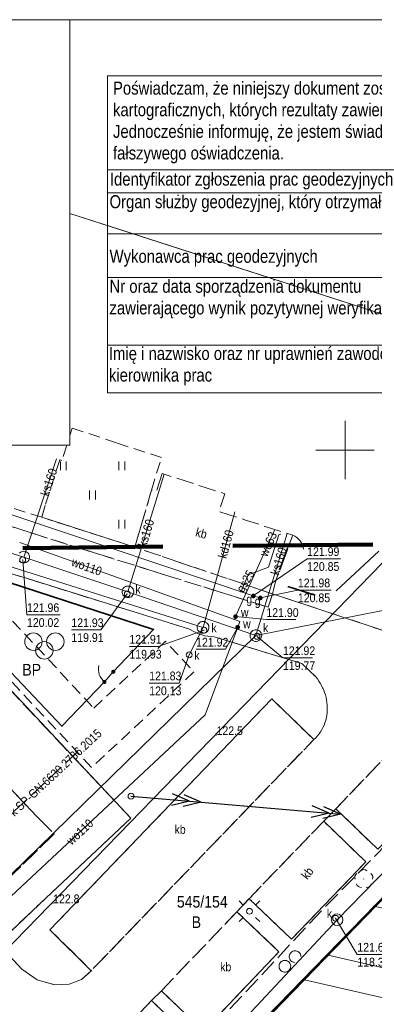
# Model space of a CAD drawing. Extents: x 6439600 to 6443631, y 5654340 to 5654937.
# Tile 23 of 54: x 6440972 to 6441003, y 5654523 to 5654607. Entities that reach past the tile are written whole.
import ezdxf
from ezdxf.enums import TextEntityAlignment as Align

# ---------------------------------------------------------------- set-up
doc = ezdxf.new("R2010")
doc.units = 0
doc.header["$MEASUREMENT"] = 0
for name, pattern in [('1.0_0.5', [1.5, 1, -0.5]), ('1.5_0.5', [2, 1.5, -0.5]), ('2', [0.9, 0.6, -0.3]), ('219-500', [0]), ('BUBS04', [1.5, 1, -0.5]), ('otof_500', [0]), ('PRZER2-1', [3, 2, -1]), ('PRZER3-1', [4, 3, -1])]:
    doc.linetypes.add(name, pattern=pattern)
doc.layers.get('0').update_dxf_attribs({"color": 2, "linetype": 'CONTINUOUS', "lineweight": 5})
for name, color, linetype, lineweight in [('1ramki', 7, 'PRZER2-1', 18), ('z - kartowanie', 2, 'CONTINUOUS', 5), ('z - MPZT', 121, 'PRZER3-1', 18), ('z - symbole dodatkowe', 1, 'CONTINUOUS', 5)]:
    doc.layers.add(name, color=color, linetype=linetype, lineweight=lineweight)
for name, color, linetype in [('210-oznaczenie konturu użytku gruntowego', 7, 'CONTINUOUS'), ('211-numer działki ewidencyjnej', 7, 'CONTINUOUS'), ('217-kontur klasyfikacyjny', 7, 'CONTINUOUS'), ('218-kontur użytku gruntowego', 7, 'CONTINUOUS'), ('219-działka ewidencyjna', 7, 'CONTINUOUS'), ('budowla podziemna', 7, 'CONTINUOUS'), ('budowla podziemna-Atr17', 7, 'CONTINUOUS'), ('chodnik', 7, 'CONTINUOUS'), ('furtka', 7, 'CONTINUOUS'), ('jezdnia', 7, 'CONTINUOUS'), ('komora podziemna', 7, 'CONTINUOUS'), ('krawężnik', 7, 'CONTINUOUS'), ('latarnia', 7, 'CONTINUOUS'), ('MAPA PODKŁAD', 7, 'CONTINUOUS'), ('obszar utwardzony', 7, 'CONTINUOUS'), ('obszar utwardzony-Atr17', 7, 'CONTINUOUS'), ('ogrodzenie trwałe', 7, 'CONTINUOUS'), ('pikieta naturalna', 7, 'CONTINUOUS'), ('pikieta naturalna-Atr2', 7, 'CONTINUOUS'), ('przewód elektroenergetyczny średniego napięcia', 7, 'CONTINUOUS'), ('przewód gazowy', 7, 'CONTINUOUS'), ('przewód gazowy-Atr1', 7, 'CONTINUOUS'), ('przewód kanalizacyjny', 7, 'CONTINUOUS'), ('przewód kanalizacyjny - ob. projektowany', 7, 'CONTINUOUS'), ('przewód kanalizacyjny - ob. projektowany-Atr1', 7, 'CONTINUOUS'), ('przewód kanalizacyjny-Atr1', 7, 'CONTINUOUS'), ('przewód wodociągowy', 7, 'CONTINUOUS'), ('przewód wodociągowy - ob. projektowany', 7, 'CONTINUOUS'), ('przewód wodociągowy-Atr1', 7, 'CONTINUOUS'), ('rzedna', 7, 'CONTINUOUS'), ('rzedna-Atr2', 7, 'CONTINUOUS'), ('rzedna-Atr3', 7, 'CONTINUOUS'), ('studnia kanalizacyjna', 7, 'CONTINUOUS'), ('studnia kanalizacyjna-Atr17', 7, 'CONTINUOUS'), ('słup przewodów napowietrznych', 7, 'CONTINUOUS'), ('trawnik', 7, 'CONTINUOUS'), ('właz do komory lub kanału - okrągły', 7, 'CONTINUOUS'), ('właz do komory lub kanału - okrągły-Atr17', 7, 'CONTINUOUS'), ('Zakres', 7, 'CONTINUOUS'), ('zasuwa lub zawór', 7, 'CONTINUOUS'), ('zasuwa lub zawór-Atr17', 7, 'CONTINUOUS')]:
    doc.layers.add(name, color=color, linetype=linetype)
doc.styles.add('MapaZas', font='geodezja.shx', dxfattribs={"width": 0.9})
doc.styles.add('naarr', font='ARIALN.TTF', dxfattribs={"height": 0.6})
doc.styles.get("Standard").update_dxf_attribs({"font": 'Working1250', "width": 0.75})
doc.linetypes.add('902-500', pattern='A,3.75,0,[1,ksztalty.shx,S=0.5,R=0,X=0,Y=0],3.75', length=7.5)

# ---------------------------------------------------------------- blocks, each defined once
blk = doc.blocks.new('PW01')
at = {"linetype": 'Continuous', "lineweight": 13}
h = blk.add_hatch(color=0, dxfattribs=at)
edge = h.paths.add_edge_path()
edge.add_arc((0, 0), 0.045, 0, 360)
blk = doc.blocks.new('US25')
at = {"linetype": 'Continuous', "lineweight": 0}
h = blk.add_hatch(color=0, dxfattribs=at)
edge = h.paths.add_edge_path()
edge.add_arc((0, 0), 0.2, 0, 360)
blk = doc.blocks.new('OK04')
at = {"color": 0, "linetype": 'Continuous', "lineweight": 0}
blk.add_arc((1.5, 0.001), 1.5, 120, 180, dxfattribs=at)
blk = doc.blocks.new('TU04')
at = {"color": 0, "linetype": 'Continuous', "lineweight": 13}
for p, q in [((0, 0), (0, 0.75)), ((0.5, 0), (0.5, 0.75))]:
    blk.add_line(p, q, dxfattribs=at)
blk = doc.blocks.new('US22')
at = {"color": 0, "linetype": 'Continuous', "lineweight": 13}
blk.add_circle((0, 0), 0.25, dxfattribs=at)
blk = doc.blocks.new('US15')
at = {"color": 0, "linetype": 'Continuous', "lineweight": 13}
blk.add_circle((0, 0), 0.25, dxfattribs=at)
blk = doc.blocks.new('SM01')
at = {"color": 0, "linetype": 'Continuous', "lineweight": 13}
for p, q in [((-0.53, 0.531), (-0.883, 0.884)), ((0.531, 0.531), (0.884, 0.884)), ((-0.53, -0.53), (-0.883, -0.883)), ((0.531, -0.53), (0.884, -0.883))]:
    blk.add_line(p, q, dxfattribs=at)
blk.add_circle((0, 0), 0.25, dxfattribs=at)
blk = doc.blocks.new('SUEP2')
at = {"color": 0, "linetype": 'Continuous'}
for p, q in [((0, 0), (6.027, 0)), ((5.027, 0), (3.527, 0.5)), ((5.027, 0), (3.527, -0.5)), ((6.027, 0), (4.527, 0.5)), ((6.027, 0), (4.527, -0.5)), ((6.027, 0), (18.027, 0)), ((17.027, 0), (15.527, 0.5)), ((17.027, 0), (15.527, -0.5)), ((18.027, 0), (16.527, 0.5)), ((18.027, 0), (16.527, -0.5))]:
    blk.add_line(p, q, dxfattribs=at)
blk = doc.blocks.new('OP021')
at = {"linetype": 'Continuous', "lineweight": 13}
h = blk.add_hatch(color=0, dxfattribs=at)
edge = h.paths.add_edge_path()
edge.add_arc((0, 0), 0.05, 0, 360)
at = {"color": 0, "linetype": 'Continuous', "lineweight": 13}
for centre, start, end in [((-0.38, 0.124), 121.308, 202.548), ((0, 0.4), 49.272, 130.728), ((0.38, 0.124), 337.452, 58.692), ((-0.235, -0.324), 193.221, 274.871), ((0.235, -0.324), 265.129, 346.779)]:
    blk.add_arc(centre, 0.4, start, end, dxfattribs=at)
blk = doc.blocks.new('OTZK')
at = {"color": 0}
blk.add_lwpolyline([(-1.2, 1), (-1.026352, 0.984808), (-0.85798, 0.939693), (-0.7, 0.866025), (-0.557212, 0.766044), (-0.433956, 0.642788), (-0.333975, 0.5), (-0.260307, 0.34202), (-0.215192, 0.173648), (-0.2, 0), (-0.215192, -0.173648), (-0.260307, -0.34202), (-0.333975, -0.5), (-0.44425, -0.654861), (-0.581841, -0.786053), (-0.741773, -0.888835), (-0.918267, -0.959493), (-1.104944, -0.995472), (-1.295056, -0.995472), (-1.481733, -0.959493), (-1.658227, -0.888835), (-1.818159, -0.786053), (-1.95575, -0.654861), (-2.066025, -0.5), (-2.145001, -0.327068), (-2.189821, -0.142315), (-2.198867, 0.047582), (-2.171812, 0.235759), (-2.109632, 0.415415), (-2.014576, 0.580057), (-1.890079, 0.723734), (-1.740641, 0.841254), (-1.571662, 0.928368), (-1.389251, 0.981929)], close=True, dxfattribs=at)
blk.add_lwpolyline([(0.469393, -0.682799), (0.35969, -0.542106), (0.276733, -0.384159), (0.223163, -0.213984), (0.200685, -0.036999), (0.210014, 0.141165), (0.250854, 0.314835), (0.321904, 0.478484), (0.420903, 0.626903), (0.5447, 0.755369), (0.689355, 0.859792), (0.850264, 0.936848), (1.022304, 0.984085), (1.2, 1), (1.377696, 0.984085), (1.549736, 0.936848), (1.710645, 0.859792), (1.8553, 0.755369), (1.979097, 0.626903), (2.078096, 0.478484), (2.149146, 0.314835), (2.189986, 0.141165), (2.199315, -0.036999), (2.176837, -0.213984), (2.123267, -0.384159), (2.04031, -0.542106), (1.930607, -0.682799)], dxfattribs=at)
blk = doc.blocks.new('bubs04')
at = {"color": 0, "linetype": 'Continuous', "lineweight": 18}
for centre in [(-1.875, 0.75), (1.875, 0.75), (0, -0.75)]:
    blk.add_circle(centre, 1.5, dxfattribs=at)
blk = doc.blocks.new('ktok04l')
at = {"color": 0, "linetype": 'Continuous', "lineweight": 18}
blk.add_arc((0, 3), 3, 210, 270, dxfattribs=at)
blk = doc.blocks.new('bgs')
at = {"color": 0, "linetype": 'Continuous', "lineweight": 0, "const_width": 0.35}
blk.add_lwpolyline([(-0.175, 0, 1), (0.175, 0, 1)], format="xyb", close=True, dxfattribs=at)

msp = doc.modelspace()

# ---------------------------------------------------------------- hatches: boundary and pattern name
at = {"layer": 'z - MPZT', "linetype": 'Continuous', "lineweight": 18}
h = msp.add_hatch(dxfattribs=at)
h.set_pattern_fill('ANSI32', color=0, scale=20, angle=122)
h.set_pattern_definition([(167, (0, -329.984), (-1.6871329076, -7.307775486), []), (167, (-1.8735, -326.9854), (-1.6871329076, -7.307775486), [])])
edge = h.paths.add_edge_path()
edge.add_line((6440960.326, 5654488.073), (6440970.835, 5654476.933))
edge.add_line((6440970.835, 5654476.933), (6441020.698, 5654527.56))
edge.add_line((6441020.698, 5654527.56), (6441020.504, 5654549.379))
edge.add_line((6441020.504, 5654549.379), (6440960.84, 5654487.796))

# ---------------------------------------------------------------- linework, layer by layer
at = {"color": 0, "lineweight": 13}
for p, q in [((6441000, 5654567.516), (6441000, 5654572.516)), ((6441000, 5654567.516), (6441000, 5654572.516)), ((6440997.5, 5654570.016), (6441002.5, 5654570.016)), ((6440997.5, 5654570.016), (6441002.5, 5654570.016))]:
    msp.add_line(p, q, dxfattribs=at)
at = {"color": 0, "linetype": 'Continuous'}
msp.add_lwpolyline([(6440774.191, 5654606.899), (6440976.424, 5654606.899), (6440976.424, 5654570.427), (6440774.191, 5654570.427)], close=True, dxfattribs=at)
at = {"layer": '1ramki', "color": 0, "linetype": 'Continuous', "lineweight": 13}
msp.add_lwpolyline([(6441061.201, 5654403.694), (6440774.191, 5654403.694), (6440774.191, 5654606.899), (6441061.201, 5654606.899)], close=True, dxfattribs=at)
at = {"layer": '217-kontur klasyfikacyjny', "color": 0, "linetype": 'Continuous', "lineweight": 13, "flags": 128}
msp.add_lwpolyline([(6441010, 5654538.596), (6440964.89, 5654492.266)], dxfattribs=at)
at = {"layer": '218-kontur użytku gruntowego', "color": 0, "linetype": 'Continuous', "lineweight": 18}
for points in [[(6440980.62, 5654588.936), (6440976.424, 5654590.286)], [(6440976.424, 5654590.286), (6440980.62, 5654588.936)]]:
    msp.add_lwpolyline(points, dxfattribs=at)
at = {"layer": '218-kontur użytku gruntowego', "color": 0, "linetype": 'Continuous', "lineweight": 13, "flags": 128}
for points in [[(6441018.96, 5654576.586), (6440980.62, 5654588.936)], [(6440980.62, 5654588.936), (6441018.96, 5654576.586)], [(6440964.89, 5654492.266), (6441010, 5654538.596)], [(6441010, 5654538.596), (6440964.89, 5654492.266)]]:
    msp.add_lwpolyline(points, dxfattribs=at)
at = {"layer": '219-działka ewidencyjna', "color": 0, "linetype": '219-500', "lineweight": 13, "flags": 128}
for points in [[(6441018.96, 5654576.586), (6440976.424, 5654590.278)], [(6440947.07, 5654502.606), (6441018.96, 5654576.586)], [(6440960.56, 5654487.816), (6441032.73, 5654561.936)]]:
    msp.add_lwpolyline(points, dxfattribs=at)
at = {"layer": 'budowla podziemna', "color": 0, "linetype": '1.0_0.5', "lineweight": 13, "flags": 128}
msp.add_lwpolyline([(6440978.47, 5654547.906), (6440984.61, 5654553.636), (6440987.06, 5654551.006), (6440978.29, 5654542.816), (6440963.56, 5654558.616), (6440966.19, 5654561.076)], close=True, dxfattribs=at)
at = {"layer": 'chodnik', "color": 0, "linetype": '1.0_0.5', "lineweight": 13}
msp.add_lwpolyline([(6440949.921, 5654570.427), (6440953.54, 5654569.266), (6440960.21, 5654567.116), (6440973.55, 5654562.776), (6440993.4, 5654556.556), (6440993.79, 5654557.696), (6440981.98, 5654561.696), (6440974.02, 5654564.256), (6440962.38, 5654567.966), (6440954.723, 5654570.427)], dxfattribs=at)
at = {"layer": 'furtka', "color": 0, "linetype": 'otof_500', "lineweight": 13, "flags": 128}
msp.add_lwpolyline([(6440995.52, 5654562.716), (6440995.07, 5654561.586)], dxfattribs=at)
at = {"layer": 'jezdnia', "color": 0, "linetype": '1.5_0.5', "lineweight": 13}
for points in [[(6440943.838, 5654570.427), (6440944.37, 5654569.856), (6440973.62, 5654538.576), (6440975.08, 5654537.136), (6440971.54, 5654533.686), (6440967.78, 5654530.306), (6440964.86, 5654527.566), (6440963.62, 5654526.406), (6440968.49, 5654521.326)], [(6441003.87, 5654554.356), (6440993.79, 5654557.696), (6440993.4, 5654556.556), (6440973.55, 5654562.776), (6440953.54, 5654569.266), (6440949.921, 5654570.427)], [(6440979.41, 5654518.706), (6440983.43, 5654522.846), (6440984.26, 5654523.686), (6440990.74, 5654530.456), (6440991.78, 5654531.576), (6440998.17, 5654538.216), (6440999.2, 5654539.266), (6441005.57, 5654545.926)]]:
    msp.add_lwpolyline(points, dxfattribs=at)
at = {"layer": 'jezdnia', "color": 0, "linetype": '1.5_0.5', "lineweight": 13, "flags": 128}
msp.add_lwpolyline([(6440974.33, 5654531.586), (6440981.64, 5654538.486), (6440962.66, 5654558.686), (6440962.56, 5654558.766), (6440962.47, 5654558.846), (6440962.38, 5654558.936), (6440962.29, 5654559.036), (6440962.07, 5654559.346), (6440962.01, 5654559.456), (6440961.96, 5654559.576), (6440961.91, 5654559.696), (6440961.88, 5654559.816), (6440961.84, 5654559.936), (6440961.82, 5654560.056), (6440961.8, 5654560.186), (6440961.8, 5654560.306), (6440961.8, 5654560.426), (6440961.82, 5654560.556), (6440961.84, 5654560.676), (6440961.87, 5654560.786), (6440961.92, 5654560.906), (6440961.95, 5654560.976), (6440962.03, 5654561.116), (6440962.1, 5654561.216), (6440962.18, 5654561.316), (6440962.26, 5654561.406), (6440962.35, 5654561.486), (6440962.45, 5654561.556), (6440962.55, 5654561.616), (6440962.64, 5654561.676), (6440962.75, 5654561.726), (6440962.85, 5654561.776), (6440963.07, 5654561.836), (6440963.18, 5654561.866), (6440963.29, 5654561.876), (6440963.41, 5654561.886), (6440963.52, 5654561.886), (6440963.63, 5654561.876), (6440963.75, 5654561.866), (6440963.86, 5654561.846), (6440963.97, 5654561.816), (6440967.28, 5654560.756), (6440967.97, 5654560.326), (6440968.25, 5654560.226), (6440969.01, 5654560.106), (6440972.41, 5654559.116), (6440986.68, 5654554.666), (6440987.36, 5654554.306), (6440988, 5654554.096), (6440988.78, 5654554.026), (6440996.29, 5654551.726), (6440997.49, 5654550.576), (6440997.63, 5654550.406), (6440997.76, 5654550.226), (6440997.87, 5654550.036), (6440997.98, 5654549.846), (6440998.08, 5654549.646), (6440998.17, 5654549.446), (6440998.24, 5654549.266), (6440998.32, 5654549.036), (6440998.37, 5654548.816), (6440998.42, 5654548.606), (6440998.45, 5654548.386), (6440998.47, 5654548.166), (6440998.48, 5654547.946), (6440998.48, 5654547.726), (6440998.47, 5654547.506), (6440998.44, 5654547.296), (6440998.4, 5654547.076), (6440998.35, 5654546.866), (6440998.28, 5654546.656), (6440998.2, 5654546.456), (6440998.11, 5654546.256), (6440998.01, 5654546.066), (6440997.89, 5654545.876), (6440997.77, 5654545.696), (6440997.63, 5654545.526), (6440997.49, 5654545.366), (6440997.33, 5654545.216), (6440978.26, 5654525.406), (6440977.41, 5654524.636), (6440976.35, 5654524.246), (6440975.1, 5654524.206), (6440973.61, 5654524.626), (6440972.31, 5654525.546), (6440970.24, 5654527.746)], close=True, dxfattribs=at)
at = {"layer": 'komora podziemna', "color": 0, "linetype": 'Continuous', "lineweight": 13, "flags": 128}
msp.add_lwpolyline([(6440972.1, 5654561.186), (6440972.18, 5654561.256), (6440972.27, 5654561.306), (6440972.37, 5654561.336), (6440972.48, 5654561.346), (6440972.58, 5654561.336), (6440972.68, 5654561.296), (6440972.77, 5654561.246), (6440972.85, 5654561.176), (6440972.91, 5654561.086), (6440972.95, 5654560.996), (6440972.97, 5654560.896), (6440972.97, 5654560.786), (6440972.94, 5654560.686), (6440972.9, 5654560.586), (6440972.84, 5654560.506), (6440972.76, 5654560.436), (6440972.67, 5654560.386), (6440972.57, 5654560.356), (6440972.46, 5654560.346), (6440972.36, 5654560.356), (6440972.26, 5654560.396), (6440972.17, 5654560.446), (6440972.09, 5654560.516)], dxfattribs=at)
for points in [[(6440981.02, 5654557.536), (6440980.96, 5654557.626), (6440980.92, 5654557.716), (6440980.9, 5654557.816), (6440980.9, 5654557.926), (6440980.93, 5654558.026), (6440980.97, 5654558.126), (6440981.03, 5654558.206), (6440981.11, 5654558.276), (6440981.2, 5654558.326), (6440981.3, 5654558.356), (6440981.41, 5654558.366), (6440981.51, 5654558.356), (6440981.61, 5654558.316), (6440981.7, 5654558.266), (6440981.78, 5654558.196), (6440981.84, 5654558.106), (6440981.88, 5654558.016), (6440981.9, 5654557.916), (6440981.9, 5654557.806), (6440981.87, 5654557.706), (6440981.83, 5654557.606), (6440981.77, 5654557.526), (6440981.69, 5654557.456), (6440981.6, 5654557.406), (6440981.5, 5654557.376), (6440981.39, 5654557.366), (6440981.29, 5654557.376), (6440981.19, 5654557.416), (6440981.1, 5654557.466)], [(6440987.46, 5654554.496), (6440987.4, 5654554.586), (6440987.36, 5654554.676), (6440987.34, 5654554.776), (6440987.34, 5654554.886), (6440987.37, 5654554.986), (6440987.41, 5654555.086), (6440987.47, 5654555.166), (6440987.55, 5654555.236), (6440987.64, 5654555.286), (6440987.74, 5654555.316), (6440987.85, 5654555.326), (6440987.95, 5654555.316), (6440988.05, 5654555.276), (6440988.14, 5654555.226), (6440988.22, 5654555.156), (6440988.28, 5654555.066), (6440988.32, 5654554.976), (6440988.34, 5654554.876), (6440988.34, 5654554.766), (6440988.31, 5654554.666), (6440988.27, 5654554.566), (6440988.21, 5654554.486), (6440988.13, 5654554.416), (6440988.04, 5654554.366), (6440987.94, 5654554.336), (6440987.83, 5654554.326), (6440987.73, 5654554.336), (6440987.63, 5654554.376), (6440987.54, 5654554.426)], [(6440991.87, 5654554.016), (6440991.86, 5654554.116), (6440991.87, 5654554.216), (6440991.9, 5654554.316), (6440991.96, 5654554.406), (6440992.03, 5654554.486), (6440992.11, 5654554.546), (6440992.21, 5654554.596), (6440992.31, 5654554.616), (6440992.41, 5654554.616), (6440992.51, 5654554.596), (6440992.61, 5654554.546), (6440992.69, 5654554.486), (6440992.76, 5654554.406), (6440992.82, 5654554.316), (6440992.85, 5654554.216), (6440992.86, 5654554.116), (6440992.85, 5654554.016), (6440992.82, 5654553.916), (6440992.76, 5654553.826), (6440992.69, 5654553.746), (6440992.61, 5654553.686), (6440992.51, 5654553.636), (6440992.41, 5654553.616), (6440992.31, 5654553.616), (6440992.21, 5654553.636), (6440992.11, 5654553.686), (6440992.03, 5654553.746), (6440991.96, 5654553.826), (6440991.9, 5654553.916)], [(6440999.82, 5654529.766), (6440999.78, 5654529.576), (6440999.67, 5654529.416), (6440999.5, 5654529.306), (6440999.31, 5654529.266), (6440999.12, 5654529.316), (6440998.97, 5654529.426), (6440998.86, 5654529.586), (6440998.82, 5654529.776), (6440998.87, 5654529.966), (6440998.98, 5654530.126), (6440999.14, 5654530.236), (6440999.33, 5654530.266), (6440999.52, 5654530.226), (6440999.68, 5654530.116), (6440999.79, 5654529.956)]]:
    msp.add_lwpolyline(points, close=True, dxfattribs=at)
at = {"layer": 'krawężnik', "color": 0, "linetype": 'Continuous', "lineweight": 13, "flags": 128}
for points in [[(6440974.3, 5654565.266), (6440974.02, 5654564.256), (6440981.98, 5654561.696), (6440982.22, 5654562.486)], [(6440969.01, 5654560.106), (6440972.41, 5654559.116), (6440986.68, 5654554.666), (6440987.36, 5654554.306), (6440988, 5654554.096), (6440988.78, 5654554.026), (6440996.29, 5654551.726), (6440997.49, 5654550.576), (6440997.63, 5654550.406), (6440997.76, 5654550.226), (6440997.87, 5654550.036), (6440997.98, 5654549.846), (6440998.08, 5654549.646), (6440998.17, 5654549.446), (6440998.25, 5654549.246), (6440998.32, 5654549.036), (6440998.37, 5654548.816), (6440998.42, 5654548.606), (6440998.45, 5654548.386), (6440998.47, 5654548.166), (6440998.48, 5654547.946), (6440998.48, 5654547.726), (6440998.47, 5654547.506), (6440998.44, 5654547.296), (6440998.4, 5654547.076), (6440998.35, 5654546.866), (6440998.28, 5654546.656), (6440998.2, 5654546.456), (6440998.11, 5654546.256), (6440998.01, 5654546.066), (6440997.89, 5654545.876), (6440997.77, 5654545.696), (6440997.63, 5654545.526), (6440997.49, 5654545.366), (6440997.33, 5654545.216), (6440993.72, 5654548.696), (6440982.91, 5654537.446), (6440974.72, 5654528.916), (6440978.26, 5654525.406), (6440977.41, 5654524.636), (6440976.35, 5654524.246), (6440975.1, 5654524.206), (6440973.61, 5654524.626), (6440972.31, 5654525.546), (6440970.24, 5654527.746), (6440974.33, 5654531.586), (6440981.64, 5654538.486)], [(6440994.05, 5654558.716), (6440993.79, 5654557.696), (6441003.87, 5654554.356)], [(6440963.73, 5654557.546), (6440981.64, 5654538.486)], [(6441002.82, 5654535.816), (6440999.2, 5654539.266), (6440998.17, 5654538.216), (6441001.77, 5654534.726), (6440995.41, 5654528.106), (6440991.78, 5654531.576), (6440990.74, 5654530.456), (6440994.34, 5654527.026), (6440987.87, 5654520.236), (6440984.26, 5654523.686), (6440983.43, 5654522.846), (6440987.01, 5654519.346), (6440980.5, 5654512.596), (6440976.95, 5654516.046), (6440976.11, 5654515.256), (6440979.66, 5654511.766)]]:
    msp.add_lwpolyline(points, dxfattribs=at)
at = {"layer": 'MAPA PODKŁAD', "color": 1, "lineweight": 13}
msp.add_lwpolyline([(6440979.65, 5654602.088), (6441029.832, 5654602.088), (6441029.832, 5654574.933), (6440979.65, 5654574.933)], close=True, dxfattribs=at)
for points in [[(6440979.65, 5654594.045), (6441029.832, 5654594.045)], [(6440979.65, 5654592.06), (6441029.832, 5654592.06)], [(6440979.65, 5654588.539), (6441029.832, 5654588.539)], [(6440979.65, 5654584.793), (6441029.832, 5654584.793)], [(6440979.65, 5654579.022), (6441029.832, 5654579.022)]]:
    msp.add_lwpolyline(points, dxfattribs=at)
at = {"layer": 'obszar utwardzony', "color": 0, "linetype": '1.5_0.5', "lineweight": 13, "flags": 128}
for points in [[(6440973.62, 5654538.576), (6440944.37, 5654569.856), (6440940.74, 5654566.456), (6440942.37, 5654564.726), (6440956.47, 5654549.616), (6440965.79, 5654539.736), (6440970, 5654535.206), (6440971.54, 5654533.686), (6440975.08, 5654537.136)], [(6440984.32, 5654568.006), (6440983.83, 5654566.466), (6440983.42, 5654566.596), (6440982.22, 5654562.486), (6440981.98, 5654561.696), (6440993.79, 5654557.696), (6440994.05, 5654558.716), (6440994.37, 5654559.726), (6440995.07, 5654561.586), (6440995.52, 5654562.716), (6440991.55, 5654563.996), (6440989.2, 5654564.746), (6440989.69, 5654566.276)], [(6440997.33, 5654545.216), (6440993.72, 5654548.696), (6440982.91, 5654537.446), (6440974.72, 5654528.916), (6440978.26, 5654525.406)], [(6441005.57, 5654545.926), (6440999.2, 5654539.266), (6441002.82, 5654535.816), (6441009.19, 5654542.436)], [(6440998.17, 5654538.216), (6440991.78, 5654531.576), (6440995.41, 5654528.106), (6441001.77, 5654534.726)], [(6440990.74, 5654530.456), (6440984.26, 5654523.686), (6440987.87, 5654520.236), (6440994.34, 5654527.026)], [(6440983.43, 5654522.846), (6440979.41, 5654518.706), (6440976.95, 5654516.046), (6440980.5, 5654512.596), (6440987.01, 5654519.346)]]:
    msp.add_lwpolyline(points, close=True, dxfattribs=at)
at = {"layer": 'ogrodzenie trwałe', "color": 0, "linetype": '902-500', "lineweight": 35, "flags": 128}
for points in [[(6440994.37, 5654559.726), (6440995.07, 5654561.586)], [(6441002.89, 5654561.366), (6440999.24, 5654557.956)], [(6440997.43, 5654557.576), (6440995.09, 5654558.326)]]:
    msp.add_lwpolyline(points, dxfattribs=at)
at = {"layer": 'przewód gazowy', "color": 0, "linetype": 'Continuous', "lineweight": 13}
msp.add_lwpolyline([(6440953.797, 5654570.427), (6440971.88, 5654564.336), (6440992.14, 5654557.516), (6440992.74, 5654557.346)], dxfattribs=at)
at = {"layer": 'przewód gazowy', "color": 0, "linetype": 'Continuous', "lineweight": 13, "flags": 128}
for points in [[(6440993.87, 5654561.336), (6440994.33, 5654562.766), (6440994.51, 5654562.826)], [(6440991.07, 5654557.836), (6440991.69, 5654559.336), (6440993.44, 5654559.976), (6440993.87, 5654561.336)]]:
    msp.add_lwpolyline(points, dxfattribs=at)
at = {"layer": 'przewód kanalizacyjny', "color": 0, "linetype": 'Continuous', "lineweight": 13}
msp.add_lwpolyline([(6440927.258, 5654570.427), (6440934.7, 5654562.306), (6440940.76, 5654555.926), (6440948.8, 5654547.266), (6440954.88, 5654540.856), (6440963.25, 5654532.466), (6440966.36, 5654528.766), (6440992.36, 5654554.116), (6441029.95, 5654561.536)], dxfattribs=at)
at = {"layer": 'przewód kanalizacyjny', "color": 0, "linetype": 'Continuous', "lineweight": 13, "flags": 128}
for points in [[(6440972.47, 5654560.846), (6440975.29, 5654569.276)], [(6440947.42, 5654568.096), (6440968.36, 5654560.956), (6440987.84, 5654554.826)], [(6440981.4, 5654557.866), (6440984.5, 5654567.946)], [(6440987.84, 5654554.826), (6440990.55, 5654564.736)], [(6440961.01, 5654564.446), (6440972.47, 5654560.846)], [(6440992.36, 5654554.116), (6440995.04, 5654562.866)], [(6441029.95, 5654561.536), (6441029.83, 5654561.046), (6440999.32, 5654529.766)], [(6440972.47, 5654560.846), (6440981.4, 5654557.866)], [(6440981.4, 5654557.866), (6440992.36, 5654554.116)], [(6440987.84, 5654554.826), (6440986.65, 5654552.466)], [(6440958.16, 5654485.756), (6440999.32, 5654529.766)]]:
    msp.add_lwpolyline(points, dxfattribs=at)
at = {"layer": 'przewód kanalizacyjny - ob. projektowany', "color": 0, "linetype": '1.5_0.5', "lineweight": 13, "flags": 128}
msp.add_lwpolyline([(6440964.39, 5654532.226), (6440969.05, 5654536.646), (6440977.06, 5654544.136)], dxfattribs=at)
at = {"layer": 'przewód wodociągowy', "color": 0, "linetype": 'Continuous', "lineweight": 13, "flags": 128}
for points in [[(6440990.53, 5654555.486), (6440990.62, 5654555.746), (6440993.99, 5654563.206)], [(6440972.13, 5654562.096), (6440990.53, 5654555.486)], [(6440990.53, 5654555.486), (6440990.99, 5654555.316), (6440990.8, 5654554.836), (6440988.01, 5654547.316), (6440966.54, 5654527.276)]]:
    msp.add_lwpolyline(points, dxfattribs=at)
at = {"layer": 'przewód wodociągowy - ob. projektowany', "color": 0, "linetype": '1.5_0.5', "lineweight": 13, "flags": 128}
msp.add_lwpolyline([(6440958.71, 5654488.536), (6440998.26, 5654530.826), (6441027.55, 5654560.856), (6441032.57, 5654566.006), (6441034.48, 5654568.396), (6441038.5, 5654580.636)], dxfattribs=at)
at = {"layer": 'rzedna-Atr2', "color": 0, "lineweight": 13, "flags": 128}
for points in [[(6440972.38, 5654560.606), (6440972.75, 5654555.906), (6440975.593, 5654555.906)], [(6440992.14, 5654557.516), (6440996.75, 5654560.706), (6440999.598, 5654560.706)], [(6440992.74, 5654557.346), (6440995.96, 5654558.026), (6440998.808, 5654558.026)], [(6440981.34, 5654557.686), (6440979.08, 5654554.616), (6440976.55, 5654554.616)], [(6440990.62, 5654555.746), (6440993.26, 5654555.486), (6440995.784, 5654555.486)], [(6440987.92, 5654554.586), (6440984.02, 5654553.196), (6440981.522, 5654553.196)], [(6440990.8, 5654554.836), (6440989.77, 5654552.946), (6440987.24, 5654552.946)], [(6440992.46, 5654554.056), (6440994.68, 5654552.216), (6440997.215, 5654552.216)], [(6440986.65, 5654552.466), (6440985.78, 5654550.056), (6440983.219, 5654550.056)], [(6440999.19, 5654529.896), (6441001.05, 5654526.806), (6441003.58, 5654526.806)]]:
    msp.add_lwpolyline(points, dxfattribs=at)
at = {"layer": 'trawnik', "color": 0, "linetype": '1.0_0.5', "lineweight": 13}
for points in [[(6440974.3, 5654565.266), (6440974.02, 5654564.256), (6440981.98, 5654561.696), (6440982.22, 5654562.486), (6440983.42, 5654566.596), (6440984.27, 5654569.376), (6440980.42, 5654570.636), (6440976.63, 5654571.906), (6440976.424, 5654571.267)], [(6440976.155, 5654570.427), (6440975.74, 5654569.136), (6440975.56, 5654569.196), (6440974.3, 5654565.266)]]:
    msp.add_lwpolyline(points, dxfattribs=at)
at = {"layer": 'z - kartowanie', "color": 0, "linetype": 'Continuous', "lineweight": 35}
msp.add_lwpolyline([(6440979.38, 5654550.146), (6440975.74, 5654546.346), (6440965.05, 5654557.656), (6440967.43, 5654559.896), (6440983.59, 5654554.636), (6440980.14, 5654551.016)], dxfattribs=at)
at = {"layer": 'z - kartowanie', "color": 0, "linetype": 'Continuous', "lineweight": 18}
msp.add_lwpolyline([(6440979.38, 5654550.146), (6440980.14, 5654551.016)], dxfattribs=at)
at = {"layer": 'z - MPZT', "color": 0, "linetype": 'Continuous', "lineweight": 18}
msp.add_lwpolyline([(6440960.326, 5654488.073), (6440970.835, 5654476.933), (6441020.698, 5654527.56), (6441020.504, 5654549.379), (6440960.84, 5654487.796)], dxfattribs=at)
at = {"layer": 'z - MPZT', "color": 0, "linetype": 'Continuous', "lineweight": 50}
msp.add_lwpolyline([(6440960.56, 5654487.816), (6440964.89, 5654492.266), (6441010.003, 5654538.595), (6441020.504, 5654549.379)], dxfattribs=at)
at = {"layer": 'Zakres', "color": 221, "linetype": '2', "lineweight": 140, "ltscale": 20, "flags": 128}
msp.add_lwpolyline([(6441020.39, 5654562.126), (6440805.9, 5654559.876), (6440806.46, 5654422.716), (6441021.62, 5654424.036)], close=True, dxfattribs=at)

# ---------------------------------------------------------------- block references
at = {"layer": 'furtka', "color": 0, "linetype": 'Continuous', "lineweight": 13, "rotation": 248.286}
msp.add_blockref('OK04', (6440995.52, 5654562.716), dxfattribs=at)
at = {"layer": 'latarnia', "color": 0, "linetype": 'Continuous', "lineweight": 13}
msp.add_blockref('SM01', (6440991.81, 5654530.496), dxfattribs=at)
at = {"layer": 'pikieta naturalna', "color": 0, "linetype": 'Continuous', "lineweight": 13}
for p in [(6440988.99, 5654545.596), (6440974.99, 5654531.186), (6441002.43, 5654530.926)]:
    msp.add_blockref('PW01', p, dxfattribs=at)
at = {"layer": 'przewód elektroenergetyczny średniego napięcia', "color": 0, "linetype": 'Continuous', "lineweight": 13, "rotation": 355.136}
msp.add_blockref('SUEP2', (6440981.66, 5654540.356), dxfattribs=at)
at = {"layer": 'rzedna', "color": 0, "linetype": 'Continuous', "lineweight": 13}
for p in [(6440972.38, 5654560.606), (6440981.34, 5654557.686), (6440992.14, 5654557.516), (6440992.74, 5654557.346), (6440990.62, 5654555.746), (6440987.92, 5654554.586), (6440990.8, 5654554.836), (6440992.46, 5654554.056), (6440986.65, 5654552.466), (6440999.19, 5654529.896)]:
    msp.add_blockref('PW01', p, dxfattribs=at)
at = {"layer": 'studnia kanalizacyjna', "color": 0, "linetype": 'Continuous', "lineweight": 13}
msp.add_blockref('US15', (6440986.65, 5654552.466), dxfattribs=at)
at = {"layer": 'słup przewodów napowietrznych', "color": 0, "linetype": 'Continuous', "lineweight": 13}
msp.add_blockref('US15', (6440981.66, 5654540.356), dxfattribs=at)
at = {"layer": 'trawnik', "color": 0, "linetype": 'Continuous', "lineweight": 13}
for p in [(6440975.619, 5654568.295), (6440980.619, 5654568.295), (6440978.119, 5654565.795), (6440980.619, 5654563.295)]:
    msp.add_blockref('TU04', p, dxfattribs=at)
at = {"layer": 'właz do komory lub kanału - okrągły', "color": 0, "linetype": 'Continuous', "lineweight": 13}
for p in [(6440972.38, 5654560.606), (6440981.34, 5654557.686), (6440987.92, 5654554.586), (6440992.46, 5654554.056), (6440999.19, 5654529.896)]:
    msp.add_blockref('US22', p, dxfattribs=at)
at = {"layer": 'z - kartowanie', "color": 0, "linetype": 'BUBS04', "lineweight": 18, "xscale": 0.5, "yscale": 0.5, "zscale": 0.5}
msp.add_blockref('bubs04', (6440974.238, 5654553.226), dxfattribs=at)
at = {"layer": 'z - kartowanie', "color": 0, "linetype": 'Continuous', "lineweight": 18, "xscale": 0.5, "yscale": 0.5, "zscale": 0.5}
for name, p, rotation in [('ktok04l', (6440979.38, 5654550.146), 318.860732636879), ('bgs', (6440980.14, 5654551.016), 138.860732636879), ('bgs', (6440979.38, 5654550.146), 318.860732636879)]:
    msp.add_blockref(name, p, dxfattribs=dict(at, rotation=rotation))
at = {"layer": 'z - kartowanie', "color": 0, "linetype": 'Continuous', "lineweight": 13}
msp.add_blockref('OP021', (6441001.61, 5654533.266), dxfattribs=at)
at = {"layer": 'z - symbole dodatkowe', "color": 0, "lineweight": 13, "xscale": 0.4999999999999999, "yscale": 0.4999999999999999, "rotation": 43.22523230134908}
msp.add_blockref('OTZK', (6440995.278, 5654526.198), dxfattribs=at)
at = {"layer": 'zasuwa lub zawór', "color": 0, "linetype": 'Continuous', "lineweight": 13}
for p in [(6440992.14, 5654557.516), (6440992.74, 5654557.346), (6440990.62, 5654555.746), (6440990.8, 5654554.836)]:
    msp.add_blockref('US25', p, dxfattribs=at)

# ---------------------------------------------------------------- texts
at = {"layer": '210-oznaczenie konturu użytku gruntowego', "color": 0, "linetype": 'Continuous', "lineweight": 13, "style": 'MapaZas', "width": 0.9}
msp.add_text('B', height=1, dxfattribs=at).set_placement((6440986.861, 5654529.061))
at = {"layer": '211-numer działki ewidencyjnej', "color": 0, "linetype": 'Continuous', "lineweight": 13, "style": 'MapaZas', "width": 0.9}
msp.add_text('545/154', height=1, dxfattribs=at).set_placement((6440985.592, 5654530.813))
at = {"layer": 'budowla podziemna-Atr17', "color": 0, "lineweight": 13, "style": 'MapaZas', "width": 0.9}
msp.add_text('BP', height=1, dxfattribs=at).set_placement((6440972.35, 5654550.696))
at = {"layer": 'MAPA PODKŁAD', "color": 1, "lineweight": 13, "insert": (6440980.116, 5654601.591), "char_height": 1.1115, "width": 52.33215, "attachment_point": 1, "style": 'naarr'}
msp.add_mtext('Poświadczam, że niniejszy dokument został opracowany w wyniku prac geodezyjnych i kartograficznych, których rezultaty zawiera operat techniczny pozytywnie zweryfikowany. Jednocześnie informuję, że jestem świadomy odpowiedzialności karnej za złożenie fałszywego oświadczenia.', dxfattribs=at)
at = {"layer": 'MAPA PODKŁAD', "color": 1, "lineweight": 13, "char_height": 1.1115, "attachment_point": 1, "style": 'naarr'}
for s, width, insert in [('Identyfikator zgłoszenia prac geodezyjnych', 32.97226, (6440979.852, 5654593.794)), ('Organ służby geodezyjnej, który otrzymał zgłoszenie', 28.55323, (6440979.822, 5654591.858)), ('Wykonawca prac geodezyjnych', 32.97226, (6440979.827, 5654587.179)), ('Nr oraz data sporządzenia dokumentu zawierającego wynik pozytywnej weryfikacji', 28.55936, (6440979.816, 5654584.61)), ('Imię i nazwisko oraz nr uprawnień zawodowych kierownika prac', 32.97226, (6440979.767, 5654578.854))]:
    msp.add_mtext_dynamic_manual_height_columns(s, width=width, gutter_width=12.5, heights=[4.612], dxfattribs=dict(at, insert=insert))
at = {"layer": 'obszar utwardzony-Atr17', "color": 0, "lineweight": 13, "width": 0.9}
msp.add_text('kb', height=0.75, rotation=345.212, dxfattribs=at).set_placement((6440987.13, 5654562.646))
at = {"layer": 'obszar utwardzony-Atr17', "color": 0, "lineweight": 13, "style": 'MapaZas', "width": 0.9}
for p in [(6440985.39, 5654537.136), (6440989.3, 5654525.356)]:
    msp.add_text('kb', height=0.75, dxfattribs=at).set_placement(p)
msp.add_text('kb', height=0.75, rotation=52.569, dxfattribs=at).set_placement((6440996.78, 5654533.156))
at = {"layer": 'pikieta naturalna-Atr2', "color": 0, "lineweight": 13, "style": 'MapaZas', "width": 0.9}
for s, p in [('122.5', (6440988.99, 5654545.596)), ('122.8', (6440974.99, 5654531.186))]:
    msp.add_text(s, height=0.75, dxfattribs=at).set_placement(p)
at = {"layer": 'przewód gazowy-Atr1', "color": 0, "lineweight": 13, "width": 0.9}
msp.add_text('gs25', height=0.75, rotation=59.501, dxfattribs=at).set_placement((6440991.46, 5654558.786), align=Align.MIDDLE_CENTER)
at = {"layer": 'przewód kanalizacyjny - ob. projektowany-Atr1', "color": 0, "lineweight": 13, "style": 'MapaZas', "width": 0.9}
msp.add_text('proj. k SP-GN.6630.2736.2015', height=0.75, rotation=43.08, dxfattribs=at).set_placement((6440974.46, 5654541.696), align=Align.MIDDLE_CENTER)
at = {"layer": 'przewód kanalizacyjny-Atr1', "color": 0, "lineweight": 13, "style": 'MapaZas', "width": 0.9}
for rotation, p in [(71.5, (6440974.62, 5654567.266)), (72.905, (6440982.95, 5654562.906))]:
    msp.add_text('ks160', height=0.75, rotation=rotation, dxfattribs=at).set_placement(p, align=Align.MIDDLE_CENTER)
at = {"layer": 'przewód kanalizacyjny-Atr1', "color": 0, "lineweight": 13, "width": 0.9}
for s, rotation, p in [('kd160', 74.71, (6440989.79, 5654561.956)), ('ks160', 72.97, (6440994.31, 5654560.496))]:
    msp.add_text(s, height=0.75, rotation=rotation, dxfattribs=at).set_placement(p, align=Align.MIDDLE_CENTER)
at = {"layer": 'przewód wodociągowy-Atr1', "color": 0, "lineweight": 13, "width": 0.9}
msp.add_text('wo63', height=0.75, rotation=65.69, dxfattribs=at).set_placement((6440993.42, 5654561.956), align=Align.MIDDLE_CENTER)
at = {"layer": 'przewód wodociągowy-Atr1', "color": 0, "lineweight": 13, "style": 'MapaZas', "width": 0.9}
for rotation, p in [(340.24, (6440977.87, 5654560.036)), (43.026, (6440977.28, 5654537.296))]:
    msp.add_text('wo110', height=0.75, rotation=rotation, dxfattribs=at).set_placement(p, align=Align.MIDDLE_CENTER)
at = {"layer": 'rzedna-Atr2', "color": 0, "lineweight": 13, "width": 0.9}
for s, p in [('121.99', (6440996.75, 5654560.714)), ('121.98', (6440995.96, 5654558.034)), ('121.90', (6440993.26, 5654555.494)), ('121.92', (6440987.24, 5654552.954)), ('121.92', (6440994.68, 5654552.224))]:
    msp.add_text(s, height=0.75, dxfattribs=at).set_placement(p, align=Align.BOTTOM_LEFT)
at = {"layer": 'rzedna-Atr2', "color": 0, "lineweight": 13, "style": 'MapaZas', "width": 0.9}
for s, p in [('121.96', (6440972.75, 5654555.913)), ('121.93', (6440976.55, 5654554.623)), ('121.91', (6440981.522, 5654553.204)), ('121.83', (6440983.219, 5654550.064)), ('121.62', (6441001.05, 5654526.814))]:
    msp.add_text(s, height=0.75, dxfattribs=at).set_placement(p, align=Align.BOTTOM_LEFT)
at = {"layer": 'rzedna-Atr3', "color": 0, "lineweight": 13, "width": 0.9}
for s, p in [('120.85', (6440996.75, 5654559.439)), ('120.85', (6440995.96, 5654556.758)), ('119.77', (6440994.68, 5654550.949))]:
    msp.add_text(s, height=0.75, dxfattribs=at).set_placement(p, align=Align.BOTTOM_LEFT)
at = {"layer": 'rzedna-Atr3', "color": 0, "lineweight": 13, "style": 'MapaZas', "width": 0.9}
for s, p in [('120.02', (6440972.75, 5654554.638)), ('119.91', (6440976.55, 5654553.348)), ('119.93', (6440981.522, 5654551.928)), ('120.13', (6440983.219, 5654548.788)), ('118.36', (6441001.05, 5654525.538))]:
    msp.add_text(s, height=0.75, dxfattribs=at).set_placement(p, align=Align.BOTTOM_LEFT)
at = {"layer": 'studnia kanalizacyjna-Atr17', "color": 0, "lineweight": 13, "width": 0.9}
msp.add_text('k', height=0.75, dxfattribs=at).set_placement((6440987.08, 5654552.046))
at = {"layer": 'właz do komory lub kanału - okrągły-Atr17', "color": 0, "lineweight": 13, "style": 'MapaZas', "width": 0.9}
for p in [(6440982.04, 5654557.706), (6440998.44, 5654529.916)]:
    msp.add_text('k', height=0.75, dxfattribs=at).set_placement(p)
at = {"layer": 'właz do komory lub kanału - okrągły-Atr17', "color": 0, "lineweight": 13, "width": 0.9}
for p in [(6440992.97, 5654554.416), (6440988.55, 5654554.406)]:
    msp.add_text('k', height=0.75, dxfattribs=at).set_placement(p)
at = {"layer": 'zasuwa lub zawór-Atr17', "color": 0, "lineweight": 13, "width": 0.9}
for s, p in [('g', (6440991.54, 5654556.876)), ('g', (6440992.26, 5654556.706)), ('w', (6440991.08, 5654555.746)), ('w', (6440991.26, 5654554.756))]:
    msp.add_text(s, height=0.75, dxfattribs=at).set_placement(p)

doc.saveas('drawing.dxf')
